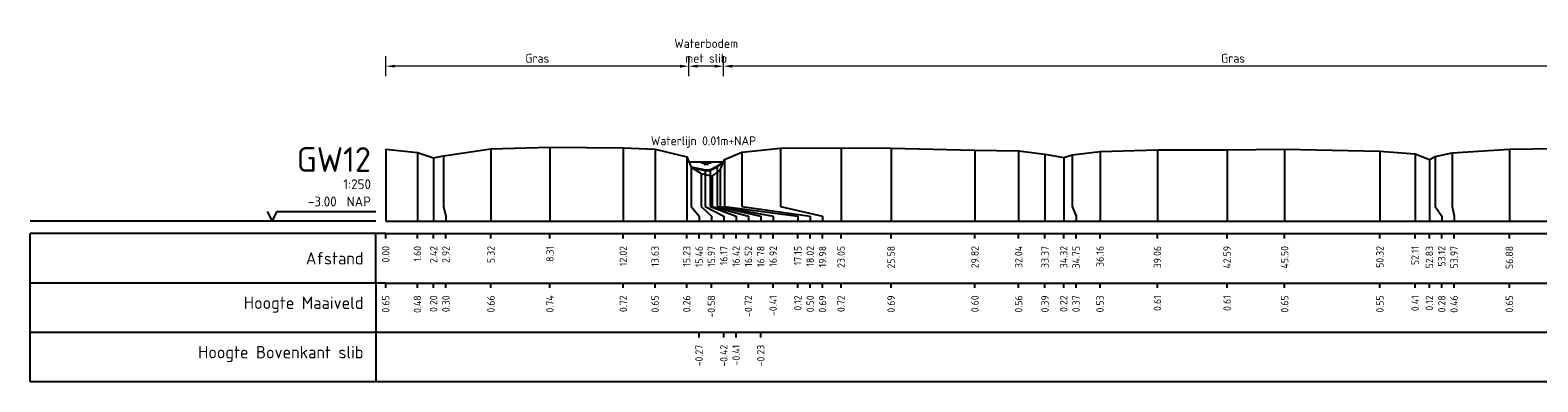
# Model space of a CAD drawing. Header units: metres. Extents: x 132725 to 140175, y 414354 to 417094.
# Tile 7 of 61: x 139680 to 139757, y 416391 to 416409. Entities that reach past the tile are written whole.
import ezdxf
from ezdxf.enums import TextEntityAlignment as Align

# ---------------------------------------------------------------- set-up
doc = ezdxf.new("R2010")
doc.units = ezdxf.units.M
doc.header["$PDMODE"] = 35
doc.header["$PDSIZE"] = 0.075
doc.layers.get('Defpoints').update_dxf_attribs({"true_color": 0x806000})
for name, color, linetype, lineweight in [('B-ME-GW-MAAIVELD-GD', 8, 'GW-MAAIVELD', 25), ('X-ME-AL-PROFIEL_BOVENKANT SLIB-GD', 42, 'Continuous', 35), ('X-XX-AL-DETAIL1-M', 7, 'Continuous', 18), ('X-XX-AL-NAP-T18', 7, 'Continuous', 18)]:
    doc.layers.add(name, color=color, linetype=linetype, lineweight=lineweight)
doc.layers.add('X-ME-AL-PROFIEL_WATERLIJN-GD', color=150, linetype='Continuous')
doc.layers.add('X-ME-AL-PROFIELRASTER-S', color=7, linetype='Continuous')
doc.styles.add('NLCS-ISO-ANNOTATIEF-T18', font='NLCS-ISO.ttf', dxfattribs={"height": 1.8})
doc.styles.add('NLCS-ISO-ANNOTATIVE-T18', font='NLCS-ISO.ttf', dxfattribs={"height": 1.8})
doc.linetypes.add('GW-MAAIVELD', pattern='A,12,[40,NLCS.SHX,S=1,R=0,X=0,Y=-0.5],12', length=24)
doc.dimstyles.new('NLCS-ANNOTATIEF-T18-PIJL_L2_H0', dxfattribs={"dimtxt": 2.5, "dimasz": 1.8, "dimexe": 2, "dimexo": 2, "dimgap": 0.7, "dimtad": 1, "dimzin": 0, "dimdsep": 46, "dimtxsty": 'NLCS-ISO-ANNOTATIEF-T18', "dimcen": 0, "dimdle": 2, "dimclrd": 256, "dimclre": 256, "dimclrt": 10, "dimaunit": 2, "dimadec": 0, "dimazin": 0, "dimtfac": 1, "dimtdec": 3, "dimtofl": 0, "dimtmove": 0, "dimatfit": 3, "dimfxl": 2, "dimfxlon": 1, "dimtfillclr": 256, "dimtolj": 1, "dimtzin": 0, "dimlwd": -1, "dimlwe": -1, "dimarcsym": 0})

# ---------------------------------------------------------------- blocks, each defined once
blk = doc.blocks.new('SAL-PROFIELRASTER-SOD')
at = {"color": 0, "linetype": 'ByBlock', "lineweight": -2, "flags": 128}
for points in [[(-2, 0), (-72, 0)], [(-24, 2), (-23, 0), (-22, 2), (-2, 2)], [(-72, -12.5), (-72, -2.5)], [(0, -2.5), (-72, -2.5)], [(-2, -12.5), (-2, -2.5)], [(0, -12.5), (-72, -12.5)]]:
    blk.add_lwpolyline(points, dxfattribs=at)
at = {"color": 0, "linetype": 'ByBlock', "lineweight": -2, "style": 'NLCS-ISO-ANNOTATIVE-T18'}
blk.add_text('NAP', height=2, dxfattribs=at).set_placement((-3, 3), align=Align.RIGHT)
blk.add_text('Afstand', height=2.5, dxfattribs=at).set_placement((-4.5, -7.5), align=Align.MIDDLE_RIGHT)
for tag, height, p in [('PROFIELNR', 5, (-3, 10)), ('SCHAAL', 2, (-3, 6.5)), ('NAP', 2, (-9.94, 3))]:
    blk.add_attdef(tag, text='', height=height, dxfattribs=at).set_placement(p, align=Align.RIGHT)
blk = doc.blocks.new('SAL-PROFIELRASTER_BALK_EIND1-SOD')
at = {"color": 0, "linetype": 'ByBlock', "lineweight": -2, "flags": 128}
for points in [[(0, 0), (1, 0)], [(0, -2.5), (1, -2.5)], [(0, -12.5), (1, -12.5)]]:
    blk.add_lwpolyline(points, dxfattribs=at)
blk = doc.blocks.new('SAL-PROFIELRASTER_BALK-SOD')
at = {"color": 0, "linetype": 'ByBlock', "lineweight": -2}
for p, q in [((-72, -12.5), (-72, -2.5)), ((-2, -2.5), (-2, -12.5)), ((0, -12.5), (-72, -12.5))]:
    blk.add_line(p, q, dxfattribs=at)
at = {"color": 0, "linetype": 'ByBlock', "lineweight": -2, "style": 'NLCS-ISO-ANNOTATIVE-T18'}
for tag, height, p in [('TITEL1', 2.5, (-4.5, -6.5)), ('TITEL2', 1.5, (-4.5, -9.5))]:
    blk.add_attdef(tag, text='', height=height, dxfattribs=at).set_placement(p, align=Align.MIDDLE_RIGHT)
blk = doc.blocks.new('SAL-PROFIELRASTER_BALK_EIND2-SOD')
at = {"color": 0, "linetype": 'ByBlock', "lineweight": -2}
blk.add_line((1, -12.5), (0, -12.5), dxfattribs=at)
blk = doc.blocks.new('SAL-PROFIELRASTER_BALK_DATA-SOD')
at = {"color": 0, "linetype": 'ByBlock', "lineweight": -2}
blk.add_lwpolyline([(0, -3.5), (0, -2.5)], dxfattribs=at)
at = {"color": 0, "linetype": 'ByBlock', "lineweight": -2, "style": 'NLCS-ISO-ANNOTATIVE-T18'}
blk.add_attdef('GETAL', text='', height=1.5, rotation=90, dxfattribs=at).set_placement((0.75, -5), align=Align.RIGHT)
blk = doc.blocks.new('SAL-PROFIELRASTER_AANHAAL-SOD')
at = {"color": 9, "linetype": 'ByBlock', "lineweight": -2, "flags": 128}
blk.add_lwpolyline([(0, 1), (0, 0)], dxfattribs=at)
blk = doc.blocks.new('SAL-PROFIELRASTER_AANHAAL_STAGGER-SOD')
at = {"color": 9, "linetype": 'ByBlock', "lineweight": -2, "flags": 128}
for points in [[(0, 0), (0, -0.25)], [(0, -0.25), (1, -0.75)], [(1, -0.75), (1, -1)]]:
    blk.add_lwpolyline(points, dxfattribs=at)
blk = doc.blocks.new('*D226')
at = {"layer": 'Defpoints', "color": 0, "transparency": 16777216}
for p in [(139698.495, 416407.094), (139713.836, 416402.258), (139698.495, 416399.248)]:
    blk.add_point(p, dxfattribs=at)
at = {"layer": 'X-XX-AL-DETAIL1-M', "transparency": 16777216}
for p, q in [((139698.495, 416406.594), (139698.495, 416407.594)), ((139713.836, 416406.594), (139713.836, 416407.594)), ((139713.386, 416407.094), (139698.945, 416407.094))]:
    blk.add_line(p, q, dxfattribs=at)
for points in [[(139698.945, 416407.169), (139698.945, 416407.019), (139698.495, 416407.094)], [(139713.386, 416407.169), (139713.386, 416407.019), (139713.836, 416407.094)]]:
    blk.add_solid(points, dxfattribs=at)
at = {"layer": 'X-XX-AL-DETAIL1-M', "color": 10, "transparency": 16777216, "insert": (139706.165, 416407.494), "char_height": 0.45, "attachment_point": 5, "style": 'NLCS-ISO-ANNOTATIEF-T18'}
blk.add_mtext('\\A1;Gras', dxfattribs=at)
blk = doc.blocks.new('*D227')
at = {"layer": 'Defpoints', "color": 0, "transparency": 16777216}
for p in [(139713.836, 416407.094), (139713.836, 416402.258), (139715.595, 416402.258)]:
    blk.add_point(p, dxfattribs=at)
at = {"layer": 'X-XX-AL-DETAIL1-M', "transparency": 16777216}
for p, q in [((139713.836, 416406.594), (139713.836, 416407.594)), ((139715.595, 416406.594), (139715.595, 416407.594)), ((139715.145, 416407.094), (139714.286, 416407.094))]:
    blk.add_line(p, q, dxfattribs=at)
for points in [[(139714.286, 416407.169), (139714.286, 416407.019), (139713.836, 416407.094)], [(139715.145, 416407.169), (139715.145, 416407.019), (139715.595, 416407.094)]]:
    blk.add_solid(points, dxfattribs=at)
at = {"layer": 'X-XX-AL-DETAIL1-M', "color": 10, "transparency": 16777216, "insert": (139714.715, 416407.869), "char_height": 0.45, "attachment_point": 5, "style": 'NLCS-ISO-ANNOTATIEF-T18'}
blk.add_mtext('\\A1;Waterbodem\\Pmet slib', dxfattribs=at)
blk = doc.blocks.new('*D228')
at = {"layer": 'Defpoints', "color": 0, "transparency": 16777216}
for p in [(139715.595, 416407.094), (139715.595, 416402.258), (139767.175, 416402.258)]:
    blk.add_point(p, dxfattribs=at)
at = {"layer": 'X-XX-AL-DETAIL1-M', "transparency": 16777216}
for p, q in [((139715.595, 416406.594), (139715.595, 416407.594)), ((139767.175, 416406.594), (139767.175, 416407.594)), ((139766.725, 416407.094), (139716.045, 416407.094))]:
    blk.add_line(p, q, dxfattribs=at)
for points in [[(139716.045, 416407.169), (139716.045, 416407.019), (139715.595, 416407.094)], [(139766.725, 416407.169), (139766.725, 416407.019), (139767.175, 416407.094)]]:
    blk.add_solid(points, dxfattribs=at)
at = {"layer": 'X-XX-AL-DETAIL1-M', "color": 10, "transparency": 16777216, "insert": (139741.385, 416407.494), "char_height": 0.45, "attachment_point": 5, "style": 'NLCS-ISO-ANNOTATIEF-T18'}
blk.add_mtext('\\A1;Gras', dxfattribs=at)

msp = doc.modelspace()

# ---------------------------------------------------------------- linework, layer by layer
at = {"layer": 'B-ME-GW-MAAIVELD-GD', "ltscale": 0.1, "flags": 128}
msp.add_lwpolyline([(139698.495, 416402.898), (139700.098, 416402.73), (139700.915, 416402.45), (139701.418, 416402.551), (139703.82, 416402.91), (139706.804, 416402.992), (139710.517, 416402.968), (139712.129, 416402.893), (139713.729, 416402.509), (139713.955, 416401.98), (139714.468, 416401.671), (139715.014, 416401.529), (139715.419, 416401.838), (139715.643, 416402.372), (139716.511, 416402.751), (139718.473, 416402.942), (139721.545, 416402.964), (139724.075, 416402.938), (139728.319, 416402.85), (139730.531, 416402.806), (139731.864, 416402.636), (139732.811, 416402.466), (139733.245, 416402.616), (139734.651, 416402.781), (139737.557, 416402.856), (139741.081, 416402.856), (139743.996, 416402.897), (139748.817, 416402.797), (139750.6, 416402.659), (139751.324, 416402.371), (139751.613, 416402.531), (139752.468, 416402.707), (139755.371, 416402.898), (139758.922, 416402.949), (139764.588, 416402.912), (139765.947, 416402.729), (139767.042, 416402.478), (139767.329, 416402.004), (139767.875, 416401.817), (139768.178, 416401.668), (139768.53, 416401.828), (139768.802, 416402.223), (139768.955, 416402.476), (139771.019, 416402.815), (139775.947, 416402.928), (139779.265, 416402.872), (139780.671, 416402.782), (139781.633, 416402.525), (139782.331, 416402.717), (139784.368, 416402.88), (139789.834, 416402.884), (139793.345, 416402.782), (139794.235, 416402.526), (139794.644, 416402.675), (139797.54, 416402.849), (139802.644, 416402.939), (139804.579, 416402.869), (139805.804, 416402.689), (139806.694, 416402.436), (139806.898, 416402.64), (139809.816, 416402.918), (139815.093, 416402.924), (139818.904, 416402.693), (139819.783, 416402.476), (139820.272, 416401.643), (139820.543, 416401.613), (139821.165, 416401.59), (139821.63, 416401.566), (139821.949, 416401.856), (139822.231, 416402.263), (139822.542, 416402.456), (139823.374, 416402.755), (139826.727, 416402.959), (139830.566, 416402.976), (139835.116, 416402.998), (139838.597, 416403.026), (139844.756, 416403.026), (139848.994, 416402.89), (139850.039, 416402.658), (139850.228, 416402.364), (139850.41, 416401.98), (139850.553, 416401.839), (139851.603, 416401.539), (139851.814, 416401.454), (139852.183, 416401.776), (139852.491, 416402.15), (139853.035, 416402.364), (139853.5, 416402.529), (139854.715, 416402.718), (139857.247, 416402.929), (139860.419, 416402.975), (139864.695, 416403.033), (139868.511, 416402.957), (139870.956, 416402.939), (139872.609, 416402.62), (139873.206, 416402.458), (139873.657, 416402.696), (139874.877, 416402.94), (139877.157, 416402.999), (139879.706, 416403.067), (139882.802, 416403.078), (139889.218, 416403.087), (139893.131, 416402.943), (139894.051, 416402.824), (139894.555, 416402.505), (139894.666, 416401.943), (139896.25, 416401.485), (139897.048, 416401.719), (139897.449, 416402.41), (139898.321, 416402.665), (139899.056, 416402.875), (139901.705, 416403.102), (139905.309, 416403.015), (139906.545, 416402.791), (139906.953, 416402.587), (139907.141, 416402.74), (139907.555, 416402.92), (139909.579, 416403.059), (139911.794, 416403.06), (139915.039, 416402.882), (139916.007, 416402.686), (139916.573, 416402.431), (139916.803, 416402.663), (139917.784, 416402.904), (139920.508, 416403.084), (139925.119, 416403.062), (139927.121, 416402.513), (139928.261, 416402.905), (139929.677, 416403.086), (139933.409, 416403.116), (139938.275, 416403.087), (139940.434, 416403.009), (139942.527, 416403.045), (139943.571, 416402.871), (139945.191, 416402.482), (139946.366, 416402.328), (139948.327, 416401.414), (139949.5, 416401.493), (139950.471, 416401.653), (139951.42, 416401.683), (139952.18, 416401.859), (139953.084, 416402.247), (139954.163, 416402.891), (139955.652, 416403.139)], dxfattribs=at)
at = {"layer": 'X-ME-AL-PROFIEL_BOVENKANT SLIB-GD'}
msp.add_lwpolyline([(139713.955, 416401.98), (139714.667, 416401.832), (139714.915, 416401.836), (139715.272, 416402.018), (139715.595, 416402.258)], dxfattribs=at)
at = {"layer": 'X-ME-AL-PROFIEL_WATERLIJN-GD'}
for points in [[(139713.836, 416402.258), (139715.595, 416402.258)], [(139714.465, 416402.197), (139714.965, 416402.197)], [(139714.59, 416402.138), (139714.84, 416402.138)]]:
    msp.add_lwpolyline(points, dxfattribs=at)

# ---------------------------------------------------------------- block references
at = {"layer": 'X-ME-AL-PROFIELRASTER-S', "xscale": 0.25, "yscale": 0.25, "zscale": 0.25}
for name, p, values in [('SAL-PROFIELRASTER-SOD', (139698.495, 416399.248), {'PROFIELNR': 'GW12', 'SCHAAL': '1:250', 'NAP': '-3.00'}), ('SAL-PROFIELRASTER_BALK_DATA-SOD', (139698.495, 416399.248), {'GETAL': '0.00'}), ('SAL-PROFIELRASTER_BALK_DATA-SOD', (139700.098, 416399.248), {'GETAL': '1.60'}), ('SAL-PROFIELRASTER_BALK_DATA-SOD', (139700.915, 416399.248), {'GETAL': '2.42'}), ('SAL-PROFIELRASTER_BALK_DATA-SOD', (139701.54, 416399.248), {'GETAL': '2.92'}), ('SAL-PROFIELRASTER_BALK_DATA-SOD', (139703.82, 416399.248), {'GETAL': '5.32'}), ('SAL-PROFIELRASTER_BALK_DATA-SOD', (139706.804, 416399.248), {'GETAL': '8.31'}), ('SAL-PROFIELRASTER_BALK_DATA-SOD', (139710.517, 416399.248), {'GETAL': '12.02'}), ('SAL-PROFIELRASTER_BALK_DATA-SOD', (139712.129, 416399.248), {'GETAL': '13.63'}), ('SAL-PROFIELRASTER_BALK_DATA-SOD', (139713.729, 416399.248), {'GETAL': '15.23'}), ('SAL-PROFIELRASTER_BALK_DATA-SOD', (139714.354, 416399.248), {'GETAL': '15.46'}), ('SAL-PROFIELRASTER_BALK_DATA-SOD', (139714.979, 416399.248), {'GETAL': '15.97'}), ('SAL-PROFIELRASTER_BALK_DATA-SOD', (139715.604, 416399.248), {'GETAL': '16.17'}), ('SAL-PROFIELRASTER_BALK_DATA-SOD', (139716.229, 416399.248), {'GETAL': '16.42'}), ('SAL-PROFIELRASTER_BALK_DATA-SOD', (139716.854, 416399.248), {'GETAL': '16.52'}), ('SAL-PROFIELRASTER_BALK_DATA-SOD', (139717.479, 416399.248), {'GETAL': '16.78'}), ('SAL-PROFIELRASTER_BALK_DATA-SOD', (139718.104, 416399.248), {'GETAL': '16.92'}), ('SAL-PROFIELRASTER_BALK_DATA-SOD', (139719.354, 416399.248), {'GETAL': '17.15'}), ('SAL-PROFIELRASTER_BALK_DATA-SOD', (139719.979, 416399.248), {'GETAL': '18.02'}), ('SAL-PROFIELRASTER_BALK_DATA-SOD', (139720.604, 416399.248), {'GETAL': '19.98'}), ('SAL-PROFIELRASTER_BALK_DATA-SOD', (139721.545, 416399.248), {'GETAL': '23.05'}), ('SAL-PROFIELRASTER_BALK_DATA-SOD', (139724.075, 416399.248), {'GETAL': '25.58'}), ('SAL-PROFIELRASTER_BALK_DATA-SOD', (139728.319, 416399.248), {'GETAL': '29.82'}), ('SAL-PROFIELRASTER_BALK_DATA-SOD', (139730.531, 416399.248), {'GETAL': '32.04'}), ('SAL-PROFIELRASTER_BALK_DATA-SOD', (139731.864, 416399.248), {'GETAL': '33.37'}), ('SAL-PROFIELRASTER_BALK_DATA-SOD', (139732.811, 416399.248), {'GETAL': '34.32'}), ('SAL-PROFIELRASTER_BALK_DATA-SOD', (139733.436, 416399.248), {'GETAL': '34.75'}), ('SAL-PROFIELRASTER_BALK_DATA-SOD', (139734.651, 416399.248), {'GETAL': '36.16'}), ('SAL-PROFIELRASTER_BALK_DATA-SOD', (139737.557, 416399.248), {'GETAL': '39.06'}), ('SAL-PROFIELRASTER_BALK_DATA-SOD', (139741.081, 416399.248), {'GETAL': '42.59'}), ('SAL-PROFIELRASTER_BALK_DATA-SOD', (139743.996, 416399.248), {'GETAL': '45.50'}), ('SAL-PROFIELRASTER_BALK_DATA-SOD', (139748.817, 416399.248), {'GETAL': '50.32'}), ('SAL-PROFIELRASTER_BALK_DATA-SOD', (139750.6, 416399.248), {'GETAL': '52.11'}), ('SAL-PROFIELRASTER_BALK_DATA-SOD', (139751.324, 416399.248), {'GETAL': '52.83'}), ('SAL-PROFIELRASTER_BALK_DATA-SOD', (139751.949, 416399.248), {'GETAL': '53.12'}), ('SAL-PROFIELRASTER_BALK_DATA-SOD', (139752.574, 416399.248), {'GETAL': '53.97'}), ('SAL-PROFIELRASTER_BALK_DATA-SOD', (139755.371, 416399.248), {'GETAL': '56.88'}), ('SAL-PROFIELRASTER_BALK-SOD', (139698.495, 416396.748), {'TITEL1': 'Hoogte Maaiveld'}), ('SAL-PROFIELRASTER_BALK_DATA-SOD', (139698.495, 416396.748), {'GETAL': '0.65'}), ('SAL-PROFIELRASTER_BALK_DATA-SOD', (139700.098, 416396.748), {'GETAL': '0.48'}), ('SAL-PROFIELRASTER_BALK_DATA-SOD', (139700.915, 416396.748), {'GETAL': '0.20'}), ('SAL-PROFIELRASTER_BALK_DATA-SOD', (139701.54, 416396.748), {'GETAL': '0.30'}), ('SAL-PROFIELRASTER_BALK_DATA-SOD', (139703.82, 416396.748), {'GETAL': '0.66'}), ('SAL-PROFIELRASTER_BALK_DATA-SOD', (139706.804, 416396.748), {'GETAL': '0.74'}), ('SAL-PROFIELRASTER_BALK_DATA-SOD', (139710.517, 416396.748), {'GETAL': '0.72'}), ('SAL-PROFIELRASTER_BALK_DATA-SOD', (139712.129, 416396.748), {'GETAL': '0.65'}), ('SAL-PROFIELRASTER_BALK_DATA-SOD', (139713.729, 416396.748), {'GETAL': '0.26'}), ('SAL-PROFIELRASTER_BALK_DATA-SOD', (139714.979, 416396.748), {'GETAL': '-0.58'}), ('SAL-PROFIELRASTER_BALK_DATA-SOD', (139716.854, 416396.748), {'GETAL': '-0.72'}), ('SAL-PROFIELRASTER_BALK_DATA-SOD', (139718.104, 416396.748), {'GETAL': '-0.41'}), ('SAL-PROFIELRASTER_BALK_DATA-SOD', (139719.354, 416396.748), {'GETAL': '0.12'}), ('SAL-PROFIELRASTER_BALK_DATA-SOD', (139719.979, 416396.748), {'GETAL': '0.50'}), ('SAL-PROFIELRASTER_BALK_DATA-SOD', (139720.604, 416396.748), {'GETAL': '0.69'}), ('SAL-PROFIELRASTER_BALK_DATA-SOD', (139721.545, 416396.748), {'GETAL': '0.72'}), ('SAL-PROFIELRASTER_BALK_DATA-SOD', (139724.075, 416396.748), {'GETAL': '0.69'}), ('SAL-PROFIELRASTER_BALK_DATA-SOD', (139728.319, 416396.748), {'GETAL': '0.60'}), ('SAL-PROFIELRASTER_BALK_DATA-SOD', (139730.531, 416396.748), {'GETAL': '0.56'}), ('SAL-PROFIELRASTER_BALK_DATA-SOD', (139731.864, 416396.748), {'GETAL': '0.39'}), ('SAL-PROFIELRASTER_BALK_DATA-SOD', (139732.811, 416396.748), {'GETAL': '0.22'}), ('SAL-PROFIELRASTER_BALK_DATA-SOD', (139733.436, 416396.748), {'GETAL': '0.37'}), ('SAL-PROFIELRASTER_BALK_DATA-SOD', (139734.651, 416396.748), {'GETAL': '0.53'}), ('SAL-PROFIELRASTER_BALK_DATA-SOD', (139737.557, 416396.748), {'GETAL': '0.61'}), ('SAL-PROFIELRASTER_BALK_DATA-SOD', (139741.081, 416396.748), {'GETAL': '0.61'}), ('SAL-PROFIELRASTER_BALK_DATA-SOD', (139743.996, 416396.748), {'GETAL': '0.65'}), ('SAL-PROFIELRASTER_BALK_DATA-SOD', (139748.817, 416396.748), {'GETAL': '0.55'}), ('SAL-PROFIELRASTER_BALK_DATA-SOD', (139750.6, 416396.748), {'GETAL': '0.41'}), ('SAL-PROFIELRASTER_BALK_DATA-SOD', (139751.324, 416396.748), {'GETAL': '0.12'}), ('SAL-PROFIELRASTER_BALK_DATA-SOD', (139751.949, 416396.748), {'GETAL': '0.28'}), ('SAL-PROFIELRASTER_BALK_DATA-SOD', (139752.574, 416396.748), {'GETAL': '0.46'}), ('SAL-PROFIELRASTER_BALK_DATA-SOD', (139755.371, 416396.748), {'GETAL': '0.65'}), ('SAL-PROFIELRASTER_BALK-SOD', (139698.495, 416394.248), {'TITEL1': 'Hoogte Bovenkant slib'}), ('SAL-PROFIELRASTER_BALK_DATA-SOD', (139714.354, 416394.248), {'GETAL': '-0.27'}), ('SAL-PROFIELRASTER_BALK_DATA-SOD', (139715.604, 416394.248), {'GETAL': '-0.42'}), ('SAL-PROFIELRASTER_BALK_DATA-SOD', (139716.229, 416394.248), {'GETAL': '-0.41'}), ('SAL-PROFIELRASTER_BALK_DATA-SOD', (139717.479, 416394.248), {'GETAL': '-0.23'})]:
    msp.add_blockref(name, p, dxfattribs=at).add_auto_attribs(values)
at = {"layer": 'X-ME-AL-PROFIELRASTER-S'}
for p, yscale in [((139698.495, 416399.248), 3.65), ((139703.82, 416399.248), 3.662), ((139706.804, 416399.248), 3.744), ((139710.517, 416399.248), 3.72), ((139712.129, 416399.248), 3.645), ((139718.473, 416400.248), 2.694), ((139721.545, 416399.248), 3.716), ((139724.075, 416399.248), 3.69), ((139728.319, 416399.248), 3.602), ((139730.531, 416399.248), 3.558), ((139734.651, 416399.248), 3.533), ((139737.557, 416399.248), 3.608), ((139741.081, 416399.248), 3.608), ((139743.996, 416399.248), 3.649), ((139748.817, 416399.248), 3.549), ((139755.371, 416399.248), 3.65), ((139700.098, 416399.248), 3.482), ((139700.915, 416399.248), 3.202), ((139701.418, 416400.248), 2.303), ((139713.729, 416399.248), 3.261), ((139715.272, 416400.248), 1.77), ((139715.643, 416400.248), 2.124), ((139716.511, 416400.248), 2.503), ((139731.864, 416399.248), 3.388), ((139732.811, 416399.248), 3.218), ((139733.245, 416400.248), 2.368), ((139750.6, 416399.248), 3.411), ((139751.324, 416399.248), 3.123), ((139751.613, 416400.248), 2.283), ((139752.468, 416400.248), 2.459), ((139713.955, 416400.248), 1.732), ((139714.468, 416400.248), 1.423), ((139714.667, 416400.248), 1.584), ((139714.915, 416400.248), 1.588), ((139715.014, 416400.248), 1.281), ((139715.419, 416400.248), 1.59)]:
    msp.add_blockref('SAL-PROFIELRASTER_AANHAAL-SOD', p, dxfattribs=dict(at, yscale=yscale))
for p, xscale, zscale in [((139701.418, 416400.248), 0.1226260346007, 0.1226260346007), ((139713.955, 416400.248), 0.3989766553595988, 0.3989766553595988), ((139714.468, 416400.248), 0.5106365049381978, 0.5106365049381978), ((139714.667, 416400.248), 0.9367736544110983, 0.9367736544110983), ((139714.915, 416400.248), 1.313214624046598, 1.313214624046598), ((139715.014, 416400.248), 1.839150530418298, 1.839150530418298), ((139715.272, 416400.248), 2.206890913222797, 2.206890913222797), ((139715.419, 416400.248), 2.684647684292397, 2.684647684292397), ((139715.643, 416400.248), 3.710737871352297, 3.710737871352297), ((139716.511, 416400.248), 3.467916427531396, 3.467916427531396), ((139718.473, 416400.248), 2.130173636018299, 2.130173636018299), ((139733.245, 416400.248), 0.1908817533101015, 0.1908817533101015), ((139751.613, 416400.248), 0.3362492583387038, 0.3362492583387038), ((139752.468, 416400.248), 0.1067183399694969, 0.1067183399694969)]:
    msp.add_blockref('SAL-PROFIELRASTER_AANHAAL_STAGGER-SOD', p, dxfattribs=dict(at, xscale=xscale, zscale=zscale))
at = {"layer": 'X-ME-AL-PROFIELRASTER-S', "xscale": 258.5, "yscale": 0.25, "zscale": 257.7822511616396}
for name, p in [('SAL-PROFIELRASTER_BALK_EIND1-SOD', (139698.495, 416399.248)), ('SAL-PROFIELRASTER_BALK_EIND2-SOD', (139698.495, 416396.748)), ('SAL-PROFIELRASTER_BALK_EIND2-SOD', (139698.495, 416394.248))]:
    msp.add_blockref(name, p, dxfattribs=at)

# ---------------------------------------------------------------- texts
at = {"layer": 'X-XX-AL-NAP-T18', "color": 10, "insert": (139711.915, 416402.958), "char_height": 0.45, "width": 15.43377, "attachment_point": 7, "style": 'NLCS-ISO-ANNOTATIEF-T18'}
msp.add_mtext('Waterlijn 0.01m+NAP', dxfattribs=at)

# ---------------------------------------------------------------- dimensions: what is measured, and where the dimension line sits
at = {"layer": 'X-XX-AL-DETAIL1-M'}
for base, p1, p2, text, picture, middle in [((139713.836, 416407.094), (139715.595, 416402.258), (139713.836, 416402.258), 'Waterbodem\\Pmet slib', '*D227', (139714.715, 416407.094)), ((139698.495, 416407.094), (139713.836, 416402.258), (139698.495, 416399.248), 'Gras', '*D226', (139706.165, 416407.094)), ((139715.595, 416407.094), (139767.175, 416402.258), (139715.595, 416402.258), 'Gras', '*D228', (139741.385, 416407.094))]:
    dim = msp.add_linear_dim(base=base, p1=p1, p2=p2, text=text, dimstyle='NLCS-ANNOTATIEF-T18-PIJL_L2_H0', dxfattribs=at)
    dim.commit()
    dim.dimension.update_dxf_attribs({"geometry": picture, "text_midpoint": middle, "dimtype": 160})

doc.saveas('drawing.dxf')
